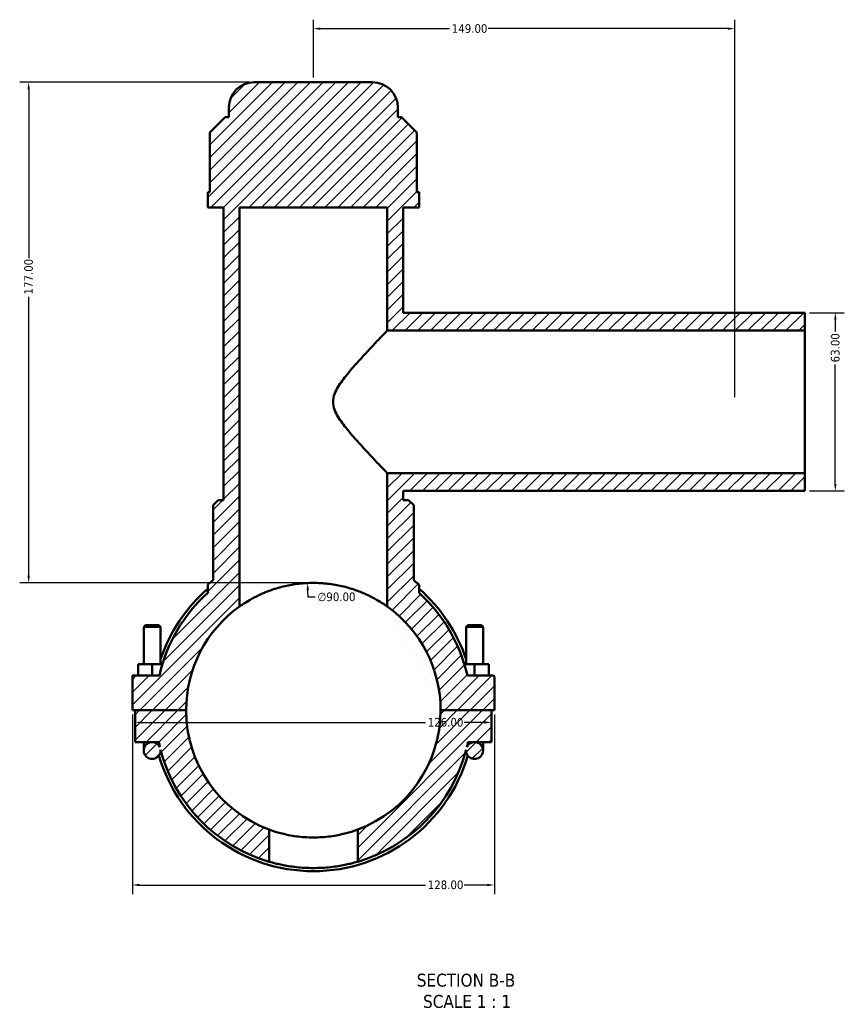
# Model space of a CAD drawing. Header units: millimetres. Extents: x 0 to 898, y -421 to 994.
# Tile 1 of 7: x 255 to 547, y -421 to -73. Entities that reach past the tile are written whole.
import ezdxf

# ---------------------------------------------------------------- set-up
doc = ezdxf.new("R2010")
doc.units = ezdxf.units.MM
for name, color, linetype, lineweight in [('Dimension (ANSI)', 7, 'Continuous', 25), ('Hatch (ANSI)', 7, 'Continuous', 18), ('Symbol (ANSI)', 7, 'Continuous', 25), ('Visible (ANSI)', 7, 'Continuous', 50)]:
    doc.layers.add(name, color=color, linetype=linetype, lineweight=lineweight)
doc.styles.add('Label Text (ANSI)', font='tahoma.ttf')
doc.styles.add('Note Text (ANSI)', font='tahoma.ttf')
doc.dimstyles.new('Default - mm (ANSI)', dxfattribs={"dimtxt": 3.048, "dimasz": 2.5, "dimexe": 3.175, "dimexo": 1.6002, "dimgap": 0.8, "dimtad": 0, "dimtoh": 1, "dimrnd": 1e-08, "dimzin": 4, "dimdsep": 46, "dimtxsty": 'Note Text (ANSI)', "dimcen": 0.09, "dimdle": 10, "dimclrd": 256, "dimclre": 256, "dimclrt": 256, "dimadec": 1, "dimazin": 1, "dimtfac": 1, "dimtofl": 0, "dimtmove": 0, "dimatfit": 3, "dimfxl": 1, "dimtolj": 1, "dimtzin": 4, "dimlwd": -1, "dimlwe": -1, "dimarcsym": 0})

# ---------------------------------------------------------------- blocks, each defined once
blk = doc.blocks.new('*D7')
at = {"layer": 'Defpoints', "color": 0, "transparency": 16777216}
for p in [(356.96, -272.55), (361.1, -362.46)]:
    blk.add_point(p, dxfattribs=at)
at = {"layer": 'Dimension (ANSI)', "transparency": 16777216}
for p, q in [((357.19, -277.55), (357.07, -275.05)), ((359.69, -277.55), (357.19, -277.55))]:
    blk.add_line(p, q, dxfattribs=at)
blk.add_solid([(357.49, -275.03), (356.66, -275.07), (356.96, -272.55)], dxfattribs=at)
at = {"layer": 'Dimension (ANSI)', "color": 230, "true_color": 0xff0080, "transparency": 16777216, "insert": (360.49, -275.9), "char_height": 3.048, "attachment_point": 1, "style": 'Note Text (ANSI)'}
blk.add_mtext('\\A1;∅90.00', dxfattribs=at)
blk = doc.blocks.new('*D9')
at = {"layer": 'Defpoints', "color": 0, "transparency": 16777216}
for p in [(338.15, -95.5), (258.37, -272.5), (359.03, -272.5)]:
    blk.add_point(p, dxfattribs=at)
at = {"layer": 'Dimension (ANSI)', "transparency": 16777216}
for p, q in [((336.55, -95.5), (255.19, -95.5)), ((258.37, -98), (258.37, -157.66)), ((258.37, -270), (258.37, -171.34)), ((357.43, -272.5), (255.19, -272.5))]:
    blk.add_line(p, q, dxfattribs=at)
for points in [[(257.95, -98), (258.78, -98), (258.37, -95.5)], [(257.95, -270), (258.78, -270), (258.37, -272.5)]]:
    blk.add_solid(points, dxfattribs=at)
at = {"layer": 'Dimension (ANSI)', "color": 230, "true_color": 0xff0080, "transparency": 16777216, "insert": (256.78, -170.54), "char_height": 3.048, "attachment_point": 1, "rotation": 90, "style": 'Note Text (ANSI)'}
blk.add_mtext('\\A1;177.00', dxfattribs=at)
blk = doc.blocks.new('*D10')
at = {"layer": 'Defpoints', "color": 0, "transparency": 16777216}
for p in [(532.8, -177), (532.8, -240), (543.58, -240)]:
    blk.add_point(p, dxfattribs=at)
at = {"layer": 'Dimension (ANSI)', "transparency": 16777216}
for p, q in [((534.41, -177), (546.76, -177)), ((543.58, -179.5), (543.58, -183.66)), ((543.58, -237.5), (543.58, -195.34)), ((534.41, -240), (546.76, -240))]:
    blk.add_line(p, q, dxfattribs=at)
for points in [[(543.17, -179.5), (544, -179.5), (543.58, -177)], [(543.17, -237.5), (544, -237.5), (543.58, -240)]]:
    blk.add_solid(points, dxfattribs=at)
at = {"layer": 'Dimension (ANSI)', "color": 230, "true_color": 0xff0080, "transparency": 16777216, "insert": (542, -194.54), "char_height": 3.048, "attachment_point": 1, "rotation": 90, "style": 'Note Text (ANSI)'}
blk.add_mtext('\\A1;63.00', dxfattribs=at)
blk = doc.blocks.new('*D11')
at = {"layer": 'Defpoints', "color": 0, "transparency": 16777216}
for p in [(508.03, -76.59), (359.03, -95.5), (508.03, -208.5)]:
    blk.add_point(p, dxfattribs=at)
at = {"layer": 'Dimension (ANSI)', "transparency": 16777216}
for p, q in [((359.03, -93.9), (359.03, -73.42)), ((508.03, -206.9), (508.03, -73.42)), ((361.53, -76.59), (407.19, -76.59)), ((505.53, -76.59), (420.87, -76.59))]:
    blk.add_line(p, q, dxfattribs=at)
for points in [[(361.53, -76.18), (361.53, -77.01), (359.03, -76.59)], [(505.53, -76.18), (505.53, -77.01), (508.03, -76.59)]]:
    blk.add_solid(points, dxfattribs=at)
at = {"layer": 'Dimension (ANSI)', "color": 230, "true_color": 0xff0080, "transparency": 16777216, "insert": (407.99, -75.01), "char_height": 3.048, "attachment_point": 1, "style": 'Note Text (ANSI)'}
blk.add_mtext('\\A1;149.00', dxfattribs=at)
blk = doc.blocks.new('*D12')
at = {"layer": 'Defpoints', "color": 0, "transparency": 16777216}
for p in [(295.03, -317.45), (423.03, -317.45), (423.03, -379.3)]:
    blk.add_point(p, dxfattribs=at)
at = {"layer": 'Dimension (ANSI)', "transparency": 16777216}
for p, q in [((295.03, -319.05), (295.03, -382.48)), ((423.03, -319.05), (423.03, -382.48)), ((297.53, -379.3), (398.69, -379.3)), ((420.53, -379.3), (412.37, -379.3))]:
    blk.add_line(p, q, dxfattribs=at)
for points in [[(297.53, -378.88), (297.53, -379.72), (295.03, -379.3)], [(420.53, -378.88), (420.53, -379.72), (423.03, -379.3)]]:
    blk.add_solid(points, dxfattribs=at)
at = {"layer": 'Dimension (ANSI)', "color": 230, "true_color": 0xff0080, "transparency": 16777216, "insert": (399.49, -377.71), "char_height": 3.048, "attachment_point": 1, "style": 'Note Text (ANSI)'}
blk.add_mtext('\\A1;128.00', dxfattribs=at)
blk = doc.blocks.new('*D13')
at = {"layer": 'Defpoints', "color": 0, "transparency": 16777216}
for p in [(296.03, -321.83), (422.03, -321.83), (422.03, -321.83)]:
    blk.add_point(p, dxfattribs=at)
at = {"layer": 'Dimension (ANSI)', "transparency": 16777216}
for p, q in [((298.53, -321.83), (398.69, -321.83)), ((419.53, -321.83), (412.37, -321.83))]:
    blk.add_line(p, q, dxfattribs=at)
for points in [[(298.53, -321.41), (298.53, -322.24), (296.03, -321.83)], [(419.53, -321.41), (419.53, -322.24), (422.03, -321.83)]]:
    blk.add_solid(points, dxfattribs=at)
at = {"layer": 'Dimension (ANSI)', "color": 230, "true_color": 0xff0080, "transparency": 16777216, "insert": (399.49, -320.24), "char_height": 3.048, "attachment_point": 1, "style": 'Note Text (ANSI)'}
blk.add_mtext('\\A1;126.00', dxfattribs=at)

msp = doc.modelspace()

# ---------------------------------------------------------------- hatches: boundary and pattern name
at = {"layer": 'Hatch (ANSI)'}
h = msp.add_hatch(dxfattribs=at)
h.set_pattern_fill('ANSI31', color=256, scale=25.4, style=0)
h.set_pattern_definition([(45, (0, 0), (-2.245064, 2.245064), [])])
edge = h.paths.add_edge_path()
edge.add_line((374.711, -359.683), (374.711, -371.055))
edge.add_ellipse((359.031, -317.503), major_axis=(15.68, -53.552), ratio=1, start_angle=0, end_angle=59.1214)
edge.add_ellipse((416.031, -331.753), major_axis=(-2.992, 0.224), ratio=1, start_angle=0, end_angle=274.27553)
edge.add_line((416.031, -328.753), (422.031, -328.753))
edge.add_line((422.031, -328.753), (422.031, -317.553))
edge.add_line((422.031, -317.553), (404.031, -317.553))
edge.add_ellipse((359.031, -317.503), major_axis=(45, -0.05), ratio=1, start_angle=290.45586, end_angle=360, ccw=False)
edge = h.paths.add_edge_path(flags=0)
edge.add_ellipse((416.031, -331.753), major_axis=(0, 3), ratio=1, start_angle=0, end_angle=66.20304)
edge.add_ellipse((359.031, -317.503), major_axis=(54.255, -13.04), ratio=1, start_angle=0, end_angle=1.88271)
edge.add_line((413.685, -328.753), (416.031, -328.753))
edge = h.paths.add_edge_path()
edge.add_line((532.805, -177.003), (390.779, -177.003))
edge.add_line((390.779, -177.003), (390.779, -139.753))
edge.add_line((390.779, -139.753), (396.381, -139.753))
edge.add_line((396.381, -139.753), (396.381, -134.443))
edge.add_line((396.381, -134.443), (395.64, -134.443))
edge.add_line((395.64, -134.443), (395.64, -113.293))
edge.add_line((395.64, -113.293), (390.24, -107.893))
edge.add_line((390.24, -107.893), (388.911, -107.893))
edge.add_line((388.911, -107.893), (388.911, -104.503))
edge.add_ellipse((379.911, -104.503), major_axis=(9, 0), ratio=1, start_angle=0, end_angle=90)
edge.add_line((379.911, -95.503), (338.151, -95.503))
edge.add_ellipse((338.151, -104.503), major_axis=(0, 9), ratio=1, start_angle=0, end_angle=90)
edge.add_line((329.151, -104.503), (329.151, -107.893))
edge.add_line((329.151, -107.893), (327.823, -107.893))
edge.add_line((327.823, -107.893), (322.423, -113.293))
edge.add_line((322.423, -113.293), (322.423, -134.443))
edge.add_line((322.423, -134.443), (321.681, -134.443))
edge.add_line((321.681, -134.443), (321.681, -139.753))
edge.add_line((321.681, -139.753), (327.284, -139.753))
edge.add_line((327.284, -139.753), (327.284, -243.253))
edge.add_line((327.284, -243.253), (325.349, -243.253))
edge.add_line((325.349, -243.253), (323.549, -245.053))
edge.add_line((323.549, -245.053), (323.549, -271.583))
edge.add_ellipse((359.031, -317.503), major_axis=(-35.482, 45.921), ratio=1, start_angle=0, end_angle=1.9496)
edge.add_spline(control_points=[(322.007, -272.816), (321.939, -272.873), (321.88, -272.938), (321.783, -273.085), (321.745, -273.165), (321.694, -273.334), (321.681, -273.421), (321.681, -273.509)], knot_values=[-0.0792424, -0.0792424, -0.0792424, -0.0792424, -0.0528283, -0.0528283, -0.0264141, -0.0264141, 0, 0, 0, 0], degree=3, periodic=0)
edge.add_line((321.681, -273.509), (321.681, -276.047))
edge.add_ellipse((359.031, -317.503), major_axis=(-37.35, 41.456), ratio=1, start_angle=0, end_angle=35.30104)
edge.add_line((304.592, -305.253), (295.031, -305.253))
edge.add_line((295.031, -305.253), (295.031, -317.453))
edge.add_line((295.031, -317.453), (314.031, -317.453))
edge.add_ellipse((359.031, -317.503), major_axis=(-45, 0.05), ratio=1, start_angle=305.58457, end_angle=360, ccw=False)
edge.add_line((332.886, -280.878), (332.886, -139.753))
edge.add_line((332.886, -139.753), (385.176, -139.753))
edge.add_line((385.176, -139.753), (385.176, -183.303))
edge.add_line((385.176, -183.303), (532.805, -183.303))
edge.add_line((532.805, -183.303), (532.805, -177.003))
edge = h.paths.add_edge_path()
edge.add_line((390.779, -240.003), (532.805, -240.003))
edge.add_line((532.805, -240.003), (532.805, -233.703))
edge.add_line((532.805, -233.703), (385.176, -233.703))
edge.add_line((385.176, -233.703), (385.176, -280.878))
edge.add_ellipse((359.031, -317.503), major_axis=(26.145, 36.626), ratio=1, start_angle=305.58457, end_angle=360, ccw=False)
edge.add_line((404.031, -317.453), (423.031, -317.453))
edge.add_line((423.031, -317.453), (423.031, -305.753))
edge.add_ellipse((422.531, -305.753), major_axis=(0.5, 0), ratio=1, start_angle=0, end_angle=90)
edge.add_line((422.531, -305.253), (413.47, -305.253))
edge.add_ellipse((359.031, -317.503), major_axis=(54.439, 12.25), ratio=1, start_angle=0, end_angle=35.30104)
edge.add_line((396.381, -276.047), (396.381, -273.509))
edge.add_ellipse((395.481, -273.509), major_axis=(0.9, 0), ratio=1, start_angle=0, end_angle=50.35744)
edge.add_ellipse((359.031, -317.503), major_axis=(37.024, 44.687), ratio=1, start_angle=0, end_angle=1.9496)
edge.add_line((394.514, -271.583), (394.514, -245.053))
edge.add_line((394.514, -245.053), (392.714, -243.253))
edge.add_line((392.714, -243.253), (390.779, -243.253))
edge.add_line((390.779, -243.253), (390.779, -240.003))
edge = h.paths.add_edge_path()
edge.add_line((314.031, -317.553), (296.031, -317.553))
edge.add_line((296.031, -317.553), (296.031, -328.753))
edge.add_line((296.031, -328.753), (302.031, -328.753))
edge.add_ellipse((302.031, -331.753), major_axis=(0, 3), ratio=1, start_angle=0, end_angle=274.27553)
edge.add_ellipse((359.031, -317.503), major_axis=(-54.008, -14.026), ratio=1, start_angle=0, end_angle=59.1214)
edge.add_line((343.351, -371.055), (343.351, -359.683))
edge.add_ellipse((359.031, -317.503), major_axis=(-15.68, -42.18), ratio=1, start_angle=290.45586, end_angle=360, ccw=False)
edge = h.paths.add_edge_path(flags=0)
edge.add_line((302.031, -328.753), (304.377, -328.753))
edge.add_ellipse((359.031, -317.503), major_axis=(-54.654, -11.25), ratio=1, start_angle=0, end_angle=1.88271)
edge.add_ellipse((302.031, -331.753), major_axis=(2.745, 1.21), ratio=1, start_angle=0, end_angle=66.20304)

# ---------------------------------------------------------------- linework, layer by layer
at = {"layer": 'Visible (ANSI)'}
for p, q in [((379.911, -95.503), (338.151, -95.503)), ((327.823, -107.893), (322.423, -113.293)), ((329.151, -107.893), (327.823, -107.893)), ((329.151, -104.503), (329.151, -107.893)), ((388.911, -107.893), (388.911, -104.503)), ((390.24, -107.893), (388.911, -107.893)), ((395.64, -113.293), (390.24, -107.893)), ((322.423, -113.293), (322.423, -134.443)), ((395.64, -134.443), (395.64, -113.293)), ((322.423, -134.443), (321.681, -134.443)), ((321.681, -134.443), (321.681, -139.753)), ((396.381, -134.443), (395.64, -134.443)), ((396.381, -139.753), (396.381, -134.443)), ((321.681, -139.753), (327.284, -139.753)), ((327.284, -139.753), (327.284, -243.253)), ((332.886, -280.878), (332.886, -139.753)), ((332.886, -139.753), (385.176, -139.753)), ((385.176, -139.753), (385.176, -183.303)), ((390.779, -177.003), (390.779, -139.753)), ((390.779, -139.753), (396.381, -139.753)), ((532.805, -177.003), (390.779, -177.003)), ((532.805, -177.003), (532.805, -183.303)), ((385.176, -183.303), (532.805, -183.303)), ((532.805, -183.303), (532.805, -233.703)), ((532.805, -233.703), (385.176, -233.703)), ((385.176, -233.703), (385.176, -280.878)), ((532.805, -233.703), (532.805, -240.003)), ((390.779, -240.003), (532.805, -240.003)), ((390.779, -243.253), (390.779, -240.003)), ((325.349, -243.253), (323.549, -245.053)), ((327.284, -243.253), (325.349, -243.253)), ((392.714, -243.253), (390.779, -243.253)), ((394.514, -245.053), (392.714, -243.253)), ((323.549, -245.053), (323.549, -271.583)), ((394.514, -271.583), (394.514, -245.053)), ((321.681, -273.509), (321.681, -276.047)), ((396.381, -276.047), (396.381, -273.509)), ((299.631, -287.453), (299.031, -288.053)), ((299.031, -288.053), (305.031, -288.053)), ((299.031, -288.053), (299.031, -301.253)), ((304.431, -287.453), (299.631, -287.453)), ((304.431, -287.453), (305.031, -288.053)), ((305.031, -288.053), (305.031, -301.253)), ((413.631, -287.453), (413.031, -288.053)), ((419.031, -288.053), (413.031, -288.053)), ((413.031, -301.253), (413.031, -288.053)), ((413.631, -287.453), (418.431, -287.453)), ((418.431, -287.453), (419.031, -288.053)), ((419.031, -301.253), (419.031, -288.053)), ((302.031, -301.253), (297.031, -301.253)), ((297.031, -305.253), (297.031, -301.253)), ((302.031, -305.253), (302.031, -301.253)), ((305.65, -301.253), (302.031, -301.253)), ((412.413, -301.253), (416.031, -301.253)), ((416.031, -301.253), (421.031, -301.253)), ((416.031, -305.253), (416.031, -301.253)), ((421.031, -305.253), (421.031, -301.253)), ((304.592, -305.253), (295.031, -305.253)), ((295.031, -305.253), (295.031, -317.453)), ((422.531, -305.253), (413.47, -305.253)), ((423.031, -317.453), (423.031, -305.753)), ((295.031, -317.453), (314.031, -317.453)), ((314.031, -317.553), (296.031, -317.553)), ((296.031, -317.553), (296.031, -328.753)), ((299.031, -317.453), (299.031, -317.553)), ((305.031, -317.453), (305.031, -317.553)), ((404.031, -317.453), (423.031, -317.453)), ((422.031, -317.553), (404.031, -317.553)), ((413.031, -317.553), (413.031, -317.453)), ((419.031, -317.553), (419.031, -317.453)), ((422.031, -328.753), (422.031, -317.553)), ((296.031, -328.753), (302.031, -328.753)), ((299.031, -328.753), (299.031, -331.753)), ((302.031, -328.753), (304.377, -328.753)), ((413.685, -328.753), (416.031, -328.753)), ((416.031, -328.753), (422.031, -328.753)), ((419.031, -331.753), (419.031, -328.753)), ((305.031, -331.753), (305.031, -331.562)), ((413.031, -331.562), (413.031, -331.753)), ((343.351, -371.055), (343.351, -359.683)), ((374.711, -359.683), (374.711, -371.055))]:
    msp.add_line(p, q, dxfattribs=at)
for centre, radius, start, end in [((338.151, -104.503), 9, 90, 180), ((379.911, -104.503), 9, 0, 90), ((359.031, -317.503), 56.916, 131.013, 161.58015), ((359.031, -317.503), 58.032, 127.69297, 129.64256), ((359.031, -317.503), 58.032, 50.35744, 52.30703), ((395.481, -273.509), 0.9, 0, 50.35744), ((359.031, -317.503), 56.916, 18.41985, 48.987), ((359.031, -317.503), 55.8, 132.01729, 167.31833), ((359.031, -317.503), 55.8, 12.68167, 47.98271), ((359.031, -317.503), 45, 125.52091, 179.93634), ((359.031, -317.503), 45, 0.06366, 54.47909), ((422.531, -305.753), 0.5, 0, 90), ((359.031, -317.503), 45, 180.06366, 249.6078), ((359.031, -317.503), 45, 290.3922, 359.93634), ((302.031, -331.753), 3, 90, 4.27553), ((302.031, -331.753), 3, 23.79696, 90), ((359.031, -317.503), 55.8, 191.63129, 193.514), ((416.031, -331.753), 3, 175.72447, 90), ((416.031, -331.753), 3, 90, 156.20304), ((359.031, -317.503), 55.8, 346.486, 348.36871), ((359.031, -317.503), 56.916, 196.38542, 343.61458), ((359.031, -317.503), 55.8, 194.55849, 253.67989), ((359.031, -317.503), 55.8, 286.32011, 345.44151)]:
    msp.add_arc(centre, radius, start, end, dxfattribs=at)
for points, knots in [([(385.176, -183.303), (385.176, -183.303), (385.003, -183.483), (384.322, -184.191), (383.814, -184.719), (382.532, -186.057), (381.758, -186.869), (380.047, -188.674), (379.111, -189.667), (377.06, -191.869), (375.861, -193.17), (373.405, -195.916), (372.146, -197.358), (369.751, -200.31), (368.621, -201.795), (367.233, -204.129), (366.824, -204.922), (366.207, -206.608), (365.997, -207.501), (365.997, -208.503)], [13.4228336, 13.4228336, 13.4228336, 13.4228336, 13.939678, 13.939678, 14.4565225, 14.4565225, 14.973367, 14.973367, 15.4902115, 15.4902115, 16.0919365, 16.0919365, 16.6936614, 16.6936614, 17.2953864, 17.2953864, 17.5962489, 17.5962489, 17.8971114, 17.8971114, 17.8971114, 17.8971114]), ([(365.997, -208.503), (365.997, -209.506), (366.207, -210.399), (366.824, -212.085), (367.233, -212.878), (368.621, -215.212), (369.751, -216.697), (372.146, -219.648), (373.405, -221.091), (375.861, -223.837), (377.06, -225.138), (379.111, -227.34), (380.047, -228.333), (381.758, -230.138), (382.532, -230.949), (383.814, -232.288), (384.322, -232.816), (385.003, -233.524), (385.176, -233.703), (385.176, -233.703)], [0, 0, 0, 0, 0.3008625, 0.3008625, 0.601725, 0.601725, 1.20345, 1.20345, 1.8051749, 1.8051749, 2.4068999, 2.4068999, 2.9237444, 2.9237444, 3.4405889, 3.4405889, 3.9574334, 3.9574334, 4.4742779, 4.4742779, 4.4742779, 4.4742779]), ([(322.007, -272.816), (321.939, -272.873), (321.88, -272.938), (321.783, -273.085), (321.745, -273.165), (321.694, -273.334), (321.681, -273.421), (321.681, -273.509)], [-0.07924245, -0.07924245, -0.07924245, -0.07924245, -0.0528283, -0.0528283, -0.02641415, -0.02641415, 0, 0, 0, 0]), ([(385.176, -280.878), (385.176, -280.878), (385.009, -280.757), (384.326, -280.283), (383.81, -279.932), (382.466, -279.079), (381.637, -278.578), (379.734, -277.534), (378.66, -276.991), (376.383, -275.965), (375.098, -275.443), (372.285, -274.474), (370.757, -274.027), (367.546, -273.286), (365.861, -272.991), (362.445, -272.6), (360.716, -272.503), (357.347, -272.503), (355.617, -272.6), (352.202, -272.991), (350.516, -273.286), (347.305, -274.027), (345.777, -274.474), (342.964, -275.443), (341.679, -275.965), (339.403, -276.991), (338.329, -277.534), (336.426, -278.578), (335.597, -279.079), (334.252, -279.932), (333.737, -280.283), (333.053, -280.757), (332.886, -280.878), (332.886, -280.878)], [8.1090015, 8.1090015, 8.1090015, 8.1090015, 8.6172156, 8.6172156, 9.1254296, 9.1254296, 9.6336437, 9.6336437, 10.1418578, 10.1418578, 10.6472689, 10.6472689, 11.15268, 11.15268, 11.6580911, 11.6580911, 12.1635022, 12.1635022, 12.6689133, 12.6689133, 13.1743244, 13.1743244, 13.6797355, 13.6797355, 14.1851466, 14.1851466, 14.6933607, 14.6933607, 15.2015748, 15.2015748, 15.7097888, 15.7097888, 16.2180029, 16.2180029, 16.2180029, 16.2180029]), ([(343.351, -359.683), (343.351, -359.683), (343.447, -359.719), (343.848, -359.865), (344.153, -359.975), (345.357, -360.384), (346.561, -360.764), (348.635, -361.292), (349.416, -361.473), (351.12, -361.811), (352.043, -361.968), (353.972, -362.229), (354.981, -362.332), (357.013, -362.47), (358.038, -362.503), (360.024, -362.503), (361.049, -362.47), (363.082, -362.332), (364.09, -362.229), (366.019, -361.968), (366.942, -361.811), (368.646, -361.473), (369.427, -361.292), (371.502, -360.764), (372.706, -360.384), (373.909, -359.975), (374.214, -359.865), (374.615, -359.719), (374.711, -359.683), (374.711, -359.683)], [4.7687576, 4.7687576, 4.7687576, 4.7687576, 5.0668884, 5.0668884, 5.3650192, 5.3650192, 5.9612807, 5.9612807, 6.2592447, 6.2592447, 6.5572086, 6.5572086, 6.8551725, 6.8551725, 7.1531364, 7.1531364, 7.4511004, 7.4511004, 7.7490643, 7.7490643, 8.0470282, 8.0470282, 8.3449922, 8.3449922, 8.9412537, 8.9412537, 9.2393845, 9.2393845, 9.5375153, 9.5375153, 9.5375153, 9.5375153]), ([(374.711, -371.055), (374.711, -371.055), (374.616, -371.083), (374.216, -371.198), (373.912, -371.284), (373.111, -371.5), (372.612, -371.629), (371.463, -371.904), (370.812, -372.05), (369.426, -372.331), (368.642, -372.476), (366.935, -372.747), (366.012, -372.874), (364.081, -373.083), (363.074, -373.166), (361.044, -373.276), (360.021, -373.303), (358.041, -373.303), (357.019, -373.276), (354.989, -373.166), (353.981, -373.083), (352.051, -372.874), (351.127, -372.747), (349.42, -372.476), (348.637, -372.331), (347.251, -372.05), (346.599, -371.904), (345.45, -371.629), (344.952, -371.5), (344.15, -371.284), (343.846, -371.198), (343.447, -371.083), (343.351, -371.055), (343.351, -371.055)], [0, 0, 0, 0, 0.2970892, 0.2970892, 0.5941784, 0.5941784, 0.8912676, 0.8912676, 1.1883568, 1.1883568, 1.4853786, 1.4853786, 1.7824004, 1.7824004, 2.0794223, 2.0794223, 2.3764441, 2.3764441, 2.6734659, 2.6734659, 2.9704877, 2.9704877, 3.2675095, 3.2675095, 3.5645313, 3.5645313, 3.8616205, 3.8616205, 4.1587097, 4.1587097, 4.4557989, 4.4557989, 4.7528881, 4.7528881, 4.7528881, 4.7528881])]:
    msp.add_open_spline(points, degree=3, knots=knots, dxfattribs=at)

# ---------------------------------------------------------------- texts
at = {"layer": 'Symbol (ANSI)', "char_height": 4.572, "attachment_point": 7, "style": 'Label Text (ANSI)'}
for s, insert in [('SECTION B-B', (395.59, -415.306)), ('SCALE 1 : 1', (397.813, -422.819))]:
    msp.add_mtext(s, dxfattribs=dict(at, insert=insert))

# ---------------------------------------------------------------- dimensions: what is measured, and where the dimension line sits
at = {"layer": 'Dimension (ANSI)'}
for base, p1, p2, angle, override, picture, middle in [((508.031, -76.594), (359.031, -95.503), (508.031, -208.503), 180, {"dimtoh": 0, "dimdec": 2, "dimtp": 0, "dimtm": 0, "dimtdec": 2, "dimatfit": 1}, '*D11', (414.031, -76.594)), ((258.366, -272.504), (338.151, -95.503), (359.031, -272.504), 90, {"dimtoh": 0, "dimdec": 2, "dimtp": 0, "dimtm": 0, "dimtdec": 2, "dimatfit": 1}, '*D9', (258.366, -164.504)), ((543.585, -240.003), (532.805, -177.003), (532.805, -240.003), 90, {"dimtoh": 0, "dimdec": 2, "dimtp": 0, "dimtm": 0, "dimtdec": 2, "dimatfit": 1}, '*D10', (543.585, -189.503)), ((423.031, -379.301), (295.031, -317.453), (423.031, -317.453), 180, {"dimtoh": 0, "dimdec": 2, "dimtp": 0, "dimtm": 0, "dimtdec": 2, "dimatfit": 1}, '*D12', (405.531, -379.301)), ((422.031, -321.826), (296.031, -321.826), (422.031, -321.826), 180, {"dimtoh": 0, "dimdec": 2, "dimse1": 1, "dimse2": 1, "dimtp": 0, "dimtm": 0, "dimtdec": 2, "dimatfit": 1}, '*D13', (405.531, -321.826))]:
    dim = msp.add_linear_dim(base=base, p1=p1, p2=p2, angle=angle, dimstyle='Default - mm (ANSI)', override=override, dxfattribs=at)
    dim.commit()
    dim.dimension.update_dxf_attribs({"geometry": picture, "text_midpoint": middle, "dimtype": 160})
dim = msp.add_diameter_dim_2p(p1=(361.104, -362.458), p2=(356.959, -272.551), dimstyle='Default - mm (ANSI)', override={"dimtih": 1, "dimdec": 2, "dimlfac": 0.999978, "dimtp": 0, "dimtm": 0, "dimtdec": 2}, dxfattribs=at)
dim.commit()
dim.dimension.update_dxf_attribs({"geometry": '*D7', "text_midpoint": (367.186, -277.546), "dimtype": 163})

doc.saveas('drawing.dxf')
